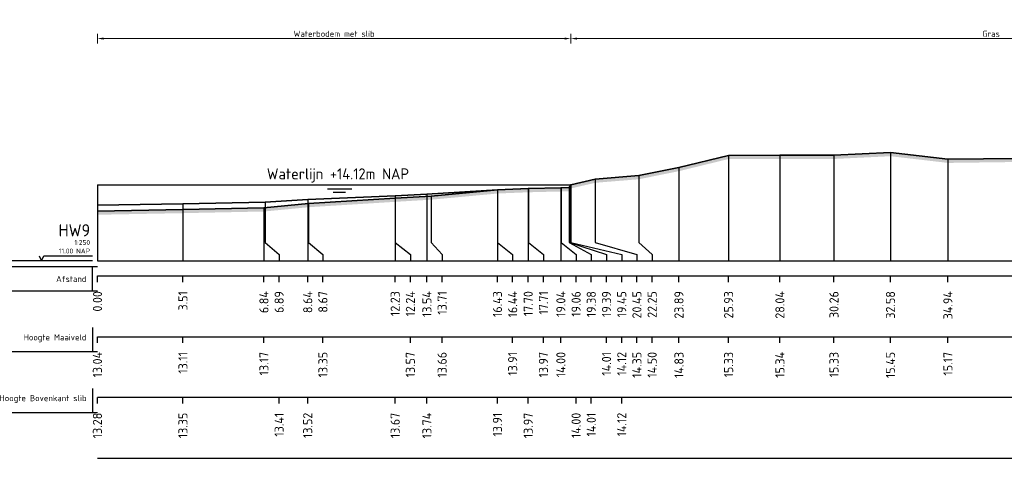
# Model space of a CAD drawing. Header units: metres. Extents: x 197883 to 206898, y 361907 to 364395.
# Tile 245 of 256: x 206655 to 206696, y 364210 to 364228. Entities that reach past the tile are written whole.
import ezdxf
from ezdxf.enums import TextEntityAlignment as Align

# ---------------------------------------------------------------- set-up
doc = ezdxf.new("R2010")
doc.units = ezdxf.units.M
doc.header["$PDMODE"] = 35
doc.header["$PDSIZE"] = 0.075
for name, color, linetype, lineweight in [('X-ME-AL-PROFIEL_BOVENKANT SLIB-GD', 42, 'Continuous', 35), ('X-ME-AL-PROFIEL_HUIDIG MAAIVELD-GD', 252, 'Continuous', 0), ('X-XX-AL-DETAIL1-M', 7, 'Continuous', 18), ('X-XX-AL-DWARSPROFIEL_PROFIELLIJN MAAIVELD-GD', 8, 'Continuous', 35), ('X-XX-AL-NAP-T18', 7, 'Continuous', 18)]:
    doc.layers.add(name, color=color, linetype=linetype, lineweight=lineweight)
doc.layers.add('X-ME-AL-PROFIEL_WATERLIJN-GD', color=150, linetype='Continuous')
doc.layers.add('X-ME-AL-PROFIELRASTER-S', color=7, linetype='Continuous')
doc.styles.add('NLCS-ISO', font='NLCS-ISO.ttf', dxfattribs={"height": 1.8})
doc.styles.add('NLCS-ISO-ANNOTATIVE-T18', font='NLCS-ISO.ttf', dxfattribs={"height": 1.8})
doc.styles.add('NLCS-ISO-M100-T25', font='NLCS-ISO.ttf', dxfattribs={"height": 0.25})
doc.dimstyles.new('NLCS-M100-T25-PIJL_L2_H1', dxfattribs={"dimscale": 0.1, "dimtxt": 2.5, "dimasz": 2.5, "dimexe": 2, "dimexo": 2, "dimgap": 0.7, "dimtad": 1, "dimzin": 0, "dimdsep": 46, "dimtxsty": 'NLCS-ISO-M100-T25', "dimcen": 0, "dimdle": 2, "dimclrd": 256, "dimclre": 256, "dimclrt": 256, "dimadec": 1, "dimazin": 0, "dimtfac": 1, "dimtdec": 3, "dimtofl": 0, "dimtmove": 0, "dimatfit": 3, "dimfxl": 2, "dimfxlon": 1, "dimtfillclr": 256, "dimtolj": 1, "dimtzin": 0, "dimlwd": -1, "dimlwe": -1, "dimarcsym": 0})

# ---------------------------------------------------------------- blocks, each defined once
blk = doc.blocks.new('SAL-PROFIELRASTER-D')
at = {"color": 0, "linetype": 'ByBlock', "lineweight": -2, "flags": 128}
for points in [[(-2, 0), (-72, 0)], [(-24, 2), (-23, 0), (-22, 2), (-2, 2)], [(-72, -12.5), (-72, -2.5)], [(0, -2.5), (-72, -2.5)], [(-2, -12.5), (-2, -2.5)], [(0, -12.5), (-72, -12.5)]]:
    blk.add_lwpolyline(points, dxfattribs=at)
at = {"color": 0, "linetype": 'ByBlock', "lineweight": -2, "style": 'NLCS-ISO-ANNOTATIVE-T18'}
blk.add_text('NAP', height=2, dxfattribs=at).set_placement((-3, 3), align=Align.RIGHT)
blk.add_text('Afstand', height=2.5, dxfattribs=at).set_placement((-4.5, -7.5), align=Align.MIDDLE_RIGHT)
for tag, height, p in [('PROFIELNR', 5, (-3, 10)), ('SCHAAL', 2, (-3, 6.5)), ('NAP', 2, (-9.94, 3))]:
    blk.add_attdef(tag, text='', height=height, dxfattribs=at).set_placement(p, align=Align.RIGHT)
blk = doc.blocks.new('SAL-PROFIELRASTER_BALK_EIND1-D')
at = {"color": 0, "linetype": 'ByBlock', "lineweight": -2}
blk.add_line((1, -12.5), (1, -2.5), dxfattribs=at)
at = {"color": 0, "linetype": 'ByBlock', "lineweight": -2, "flags": 128}
for points in [[(0, 0), (1, 0)], [(0, -2.5), (1, -2.5)], [(0, -12.5), (1, -12.5)]]:
    blk.add_lwpolyline(points, dxfattribs=at)
blk = doc.blocks.new('SAL-PROFIELRASTER_BALK-D')
at = {"color": 0, "linetype": 'ByBlock', "lineweight": -2}
for p, q in [((-72, -12.5), (-72, -2.5)), ((-2, -2.5), (-2, -12.5)), ((0, -12.5), (-72, -12.5))]:
    blk.add_line(p, q, dxfattribs=at)
at = {"color": 0, "linetype": 'ByBlock', "lineweight": -2, "style": 'NLCS-ISO-ANNOTATIVE-T18'}
for tag, height, p in [('TITEL1', 2.5, (-4.5, -6.5)), ('TITEL2', 1.5, (-4.5, -9.5))]:
    blk.add_attdef(tag, text='', height=height, dxfattribs=at).set_placement(p, align=Align.MIDDLE_RIGHT)
blk = doc.blocks.new('SAL-PROFIELRASTER_BALK_EIND2-D')
at = {"color": 0, "linetype": 'ByBlock', "lineweight": -2}
for p, q in [((1, -2.5), (1, -12.5)), ((1, -12.5), (0, -12.5))]:
    blk.add_line(p, q, dxfattribs=at)
blk = doc.blocks.new('SAL-PROFIELRASTER_BALK_DATA-D')
at = {"color": 0, "linetype": 'ByBlock', "lineweight": -2}
blk.add_lwpolyline([(0, -3.5), (0, -2.5)], dxfattribs=at)
at = {"color": 0, "linetype": 'ByBlock', "lineweight": -2, "style": 'NLCS-ISO-ANNOTATIVE-T18'}
blk.add_attdef('GETAL', text='', height=1.5, rotation=90, dxfattribs=at).set_placement((0.75, -5), align=Align.RIGHT)
blk = doc.blocks.new('SAL-PROFIELRASTER_AANHAAL-D')
at = {"color": 9, "linetype": 'ByBlock', "lineweight": -2, "flags": 128}
blk.add_lwpolyline([(0, 1), (0, 0)], dxfattribs=at)
blk = doc.blocks.new('SAL-PROFIELRASTER_AANHAAL_STAGGER-D')
at = {"color": 9, "linetype": 'ByBlock', "lineweight": -2, "flags": 128}
for points in [[(0, 0), (0, -0.25)], [(0, -0.25), (1, -0.75)], [(1, -0.75), (1, -1)]]:
    blk.add_lwpolyline(points, dxfattribs=at)
blk = doc.blocks.new('*D111')
at = {"layer": 'Defpoints', "color": 0, "transparency": 16777216}
for p in [(206658.358, 364227.142), (206677.807, 364221.129), (206658.358, 364218.007)]:
    blk.add_point(p, dxfattribs=at)
at = {"layer": 'X-XX-AL-DETAIL1-M', "color": 253, "transparency": 16777216}
for p, q in [((206658.358, 364226.942), (206658.358, 364227.342)), ((206677.807, 364226.942), (206677.807, 364227.342)), ((206677.557, 364227.142), (206658.608, 364227.142))]:
    blk.add_line(p, q, dxfattribs=at)
for points in [[(206658.608, 364227.183), (206658.608, 364227.1), (206658.358, 364227.142)], [(206677.557, 364227.183), (206677.557, 364227.1), (206677.807, 364227.142)]]:
    blk.add_solid(points, dxfattribs=at)
at = {"layer": 'X-XX-AL-DETAIL1-M', "color": 253, "transparency": 16777216, "insert": (206668.082, 364227.337), "char_height": 0.25, "attachment_point": 5, "style": 'NLCS-ISO-M100-T25'}
blk.add_mtext('\\A1;Waterbodem met slib', dxfattribs=at)
blk = doc.blocks.new('*D112')
at = {"layer": 'Defpoints', "color": 0, "transparency": 16777216}
for p in [(206677.807, 364227.142), (206677.807, 364221.129), (206712.339, 364218.007)]:
    blk.add_point(p, dxfattribs=at)
at = {"layer": 'X-XX-AL-DETAIL1-M', "color": 253, "transparency": 16777216}
for p, q in [((206677.807, 364226.942), (206677.807, 364227.342)), ((206712.339, 364226.942), (206712.339, 364227.342)), ((206712.089, 364227.142), (206678.057, 364227.142))]:
    blk.add_line(p, q, dxfattribs=at)
for points in [[(206678.057, 364227.183), (206678.057, 364227.1), (206677.807, 364227.142)], [(206712.089, 364227.183), (206712.089, 364227.1), (206712.339, 364227.142)]]:
    blk.add_solid(points, dxfattribs=at)
at = {"layer": 'X-XX-AL-DETAIL1-M', "color": 253, "transparency": 16777216, "insert": (206695.073, 364227.337), "char_height": 0.25, "attachment_point": 5, "style": 'NLCS-ISO-M100-T25'}
blk.add_mtext('\\A1;Gras', dxfattribs=at)

msp = doc.modelspace()

# ---------------------------------------------------------------- hatches: boundary and pattern name
at = {"layer": 'X-ME-AL-PROFIEL_HUIDIG MAAIVELD-GD'}
h = msp.add_hatch(dxfattribs=at)
h.set_pattern_fill('AGR-MAAIVELD', color=256, scale=0.05, pattern_type=2)
h.set_pattern_definition([(45, (860.75656, 163.2253), (-0.25000007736, 0.25000007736), []), (45, (860.72084, 163.261), (0, 0.50000015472), [0.3535535, -0.3535535]), (45, (860.68513, 163.29673), (0, 0.50000015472), [0.3535535, -0.3535535]), (45, (860.6489, 163.33295), (0, 0.50000015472), [0.3535535, -0.3535535]), (45, (860.6137, 163.36816), (0, 0.50000015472), [0.3535535, -0.3535535]), (45, (860.578, 163.40387), (0, 0.50000015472), [0.3535535, -0.3535535]), (45, (860.54227, 163.4396), (0, 0.50000015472), [0.3535535, -0.3535535]), (315, (860.75656, 163.2253), (0.25000007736, 0.25000007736), []), (315, (860.79227, 163.261), (0.50000015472, -1e-16), [0.3535535, -0.3535535]), (315, (860.828, 163.29673), (0.50000015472, -1e-16), [0.3535535, -0.3535535]), (315, (860.8642, 163.33295), (0.50000015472, -1e-16), [0.3535535, -0.3535535]), (315, (860.8994, 163.36816), (0.50000015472, -1e-16), [0.3535535, -0.3535535]), (315, (860.93513, 163.40387), (0.50000015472, -1e-16), [0.3535535, -0.3535535]), (315, (860.97084, 163.4396), (0.50000015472, -1e-16), [0.3535535, -0.3535535])])
h.paths.add_polyline_path([(206712.339, 364223.937), (206710.641, 364223.583), (206708.816, 364223.264), (206707.034, 364223.191), (206705.159, 364222.635), (206703.115, 364222.467), (206701.075, 364222.239), (206698.677, 364222.182), (206696.224, 364222.217), (206693.301, 364222.179), (206690.941, 364222.454), (206688.62, 364222.341), (206686.399, 364222.346), (206684.291, 364222.34), (206682.252, 364221.841), (206680.605, 364221.507), (206678.811, 364221.361), (206677.807, 364221.129), (206677.75, 364221.014), (206677.399, 364221.004), (206676.072, 364220.972), (206674.801, 364220.921), (206672.071, 364220.667), (206670.594, 364220.579), (206667.032, 364220.357), (206665.199, 364220.181), (206661.871, 364220.113), (206658.358, 364220.047), (206658.358, 364219.897), (206661.871, 364219.963), (206665.199, 364220.031), (206667.032, 364220.207), (206670.594, 364220.429), (206672.071, 364220.517), (206674.801, 364220.771), (206676.072, 364220.822), (206677.399, 364220.854), (206677.75, 364220.864), (206677.807, 364220.979), (206678.811, 364221.211), (206680.605, 364221.357), (206682.252, 364221.691), (206684.291, 364222.19), (206686.399, 364222.196), (206688.62, 364222.191), (206690.941, 364222.304), (206693.301, 364222.029), (206696.224, 364222.067), (206698.677, 364222.032), (206701.075, 364222.089), (206703.115, 364222.317), (206705.159, 364222.485), (206707.034, 364223.041), (206708.816, 364223.114), (206710.641, 364223.433), (206712.339, 364223.787)])

# ---------------------------------------------------------------- linework, layer by layer
at = {"layer": 'X-ME-AL-PROFIEL_BOVENKANT SLIB-GD'}
msp.add_lwpolyline([(206658.358, 364220.287), (206661.871, 364220.353), (206665.246, 364220.414), (206666.998, 364220.527), (206670.591, 364220.674), (206671.895, 364220.747), (206674.793, 364220.921), (206676.058, 364220.974), (206677.415, 364221.007), (206677.738, 364221.015), (206677.807, 364221.129)], dxfattribs=at)
at = {"layer": 'X-ME-AL-PROFIEL_WATERLIJN-GD'}
for points in [[(206658.358, 364221.13), (206677.807, 364221.129)], [(206667.808, 364220.967), (206668.808, 364220.967)], [(206668.05, 364220.822), (206668.55, 364220.822)]]:
    msp.add_lwpolyline(points, dxfattribs=at)
at = {"layer": 'X-XX-AL-DWARSPROFIEL_PROFIELLIJN MAAIVELD-GD'}
msp.add_lwpolyline([(206658.358, 364220.047), (206661.871, 364220.113), (206665.199, 364220.181), (206667.032, 364220.357), (206670.594, 364220.579), (206672.071, 364220.667), (206674.801, 364220.921), (206676.072, 364220.972), (206677.399, 364221.004), (206677.75, 364221.014), (206677.807, 364221.129), (206678.811, 364221.361), (206680.605, 364221.507), (206682.252, 364221.841), (206684.291, 364222.34), (206686.399, 364222.346), (206688.62, 364222.341), (206690.941, 364222.454), (206693.301, 364222.179), (206696.224, 364222.217)], dxfattribs=at)

# ---------------------------------------------------------------- block references
at = {"layer": 'X-ME-AL-PROFIELRASTER-S'}
for p, yscale in [((206690.941, 364218.007), 4.446999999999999), ((206684.291, 364218.007), 4.333), ((206686.399, 364218.007), 4.339), ((206688.62, 364218.007), 4.334), ((206693.301, 364218.007), 4.172000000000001), ((206682.252, 364218.007), 3.834), ((206678.811, 364219.007), 2.353999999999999), ((206680.605, 364219.007), 2.5), ((206658.358, 364218.007), 3.122999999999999), ((206671.895, 364218.007), 2.74), ((206674.793, 364218.007), 2.914), ((206674.801, 364219.007), 1.914), ((206676.058, 364218.007), 2.967000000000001), ((206676.072, 364219.007), 1.965), ((206677.399, 364218.007), 2.997), ((206677.415, 364219.007), 2), ((206677.738, 364219.007), 2.007999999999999), ((206677.75, 364219.007), 2.007), ((206677.807, 364219.007), 2.122), ((206677.807, 364219.007), 2.122), ((206677.807, 364219.007), 2.122), ((206677.807, 364219.007), 2.122), ((206665.246, 364219.007), 1.407), ((206666.998, 364218.007), 2.52), ((206667.032, 364219.007), 1.35), ((206670.591, 364218.007), 2.667), ((206670.594, 364219.007), 1.571999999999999), ((206672.071, 364219.007), 1.66), ((206665.199, 364218.007), 2.173999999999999)]:
    msp.add_blockref('SAL-PROFIELRASTER_AANHAAL-D', p, dxfattribs=dict(at, yscale=yscale))
for name, p, xscale, yscale, zscale in [('SAL-PROFIELRASTER_AANHAAL-D', (206661.871, 364218.007), 1.11396011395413, 2.345999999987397, 1.11396011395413), ('SAL-PROFIELRASTER_BALK_EIND1-D', (206658.358, 364218.007), 54.60634763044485, 0.25, 54.60634763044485), ('SAL-PROFIELRASTER_BALK_EIND2-D', (206658.358, 364215.507), 54.60634763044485, 0.25, 54.60634763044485), ('SAL-PROFIELRASTER_BALK_EIND2-D', (206658.358, 364213.007), 54.60634763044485, 0.25, 54.60634763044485)]:
    msp.add_blockref(name, p, dxfattribs=dict(at, xscale=xscale, yscale=yscale, zscale=zscale))
for name, p, xscale, yscale, zscale, values in [('SAL-PROFIELRASTER-D', (206658.358, 364218.007), 0.1, 0.1, 0.1, {'PROFIELNR': 'HW9', 'SCHAAL': '1:250', 'NAP': '11.00'}), ('SAL-PROFIELRASTER_BALK_DATA-D', (206658.358, 364218.007), 0.25, 0.25, 0.25, {'GETAL': '0.00'}), ('SAL-PROFIELRASTER_BALK_DATA-D', (206661.871, 364218.007), 0.25, 0.25, 0.25, {'GETAL': '3.51'}), ('SAL-PROFIELRASTER_BALK_DATA-D', (206665.199, 364218.007), 0.25, 0.25, 0.25, {'GETAL': '6.84'}), ('SAL-PROFIELRASTER_BALK_DATA-D', (206665.824, 364218.007), 0.25, 0.25, 0.25, {'GETAL': '6.89'}), ('SAL-PROFIELRASTER_BALK_DATA-D', (206666.998, 364218.007), 0.25, 0.25, 0.25, {'GETAL': '8.64'}), ('SAL-PROFIELRASTER_BALK_DATA-D', (206667.623, 364218.007), 0.25, 0.25, 0.25, {'GETAL': '8.67'}), ('SAL-PROFIELRASTER_BALK_DATA-D', (206670.591, 364218.007), 0.25, 0.25, 0.25, {'GETAL': '12.23'}), ('SAL-PROFIELRASTER_BALK_DATA-D', (206671.216, 364218.007), 0.25, 0.25, 0.25, {'GETAL': '12.24'}), ('SAL-PROFIELRASTER_BALK_DATA-D', (206671.895, 364218.007), 0.25, 0.25, 0.25, {'GETAL': '13.54'}), ('SAL-PROFIELRASTER_BALK_DATA-D', (206672.52, 364218.007), 0.25, 0.25, 0.25, {'GETAL': '13.71'}), ('SAL-PROFIELRASTER_BALK_DATA-D', (206674.793, 364218.007), 0.25, 0.25, 0.25, {'GETAL': '16.43'}), ('SAL-PROFIELRASTER_BALK_DATA-D', (206675.418, 364218.007), 0.25, 0.25, 0.25, {'GETAL': '16.44'}), ('SAL-PROFIELRASTER_BALK_DATA-D', (206676.058, 364218.007), 0.25, 0.25, 0.25, {'GETAL': '17.70'}), ('SAL-PROFIELRASTER_BALK_DATA-D', (206676.683, 364218.007), 0.25, 0.25, 0.25, {'GETAL': '17.71'}), ('SAL-PROFIELRASTER_BALK_DATA-D', (206677.399, 364218.007), 0.25, 0.25, 0.25, {'GETAL': '19.04'}), ('SAL-PROFIELRASTER_BALK_DATA-D', (206678.024, 364218.007), 0.25, 0.25, 0.25, {'GETAL': '19.06'}), ('SAL-PROFIELRASTER_BALK_DATA-D', (206678.649, 364218.007), 0.25, 0.25, 0.25, {'GETAL': '19.38'}), ('SAL-PROFIELRASTER_BALK_DATA-D', (206679.274, 364218.007), 0.25, 0.25, 0.25, {'GETAL': '19.39'}), ('SAL-PROFIELRASTER_BALK_DATA-D', (206679.899, 364218.007), 0.25, 0.25, 0.25, {'GETAL': '19.45'}), ('SAL-PROFIELRASTER_BALK_DATA-D', (206679.899, 364218.007), 0.25, 0.25, 0.25, {'GETAL': '19.45'}), ('SAL-PROFIELRASTER_BALK_DATA-D', (206679.899, 364218.007), 0.25, 0.25, 0.25, {'GETAL': '19.45'}), ('SAL-PROFIELRASTER_BALK_DATA-D', (206679.899, 364218.007), 0.25, 0.25, 0.25, {'GETAL': '19.45'}), ('SAL-PROFIELRASTER_BALK_DATA-D', (206680.524, 364218.007), 0.25, 0.25, 0.25, {'GETAL': '20.45'}), ('SAL-PROFIELRASTER_BALK_DATA-D', (206681.149, 364218.007), 0.25, 0.25, 0.25, {'GETAL': '22.25'}), ('SAL-PROFIELRASTER_BALK_DATA-D', (206682.252, 364218.007), 0.25, 0.25, 0.25, {'GETAL': '23.89'}), ('SAL-PROFIELRASTER_BALK_DATA-D', (206684.291, 364218.007), 0.25, 0.25, 0.25, {'GETAL': '25.93'}), ('SAL-PROFIELRASTER_BALK_DATA-D', (206686.399, 364218.007), 0.25, 0.25, 0.25, {'GETAL': '28.04'}), ('SAL-PROFIELRASTER_BALK_DATA-D', (206688.62, 364218.007), 0.25, 0.25, 0.25, {'GETAL': '30.26'}), ('SAL-PROFIELRASTER_BALK_DATA-D', (206690.941, 364218.007), 0.25, 0.25, 0.25, {'GETAL': '32.58'}), ('SAL-PROFIELRASTER_BALK_DATA-D', (206693.301, 364218.007), 0.25, 0.25, 0.25, {'GETAL': '34.94'}), ('SAL-PROFIELRASTER_BALK-D', (206658.358, 364215.507), 0.1, 0.1, 0.1, {'TITEL1': 'Hoogte Maaiveld'}), ('SAL-PROFIELRASTER_BALK_DATA-D', (206658.358, 364215.507), 0.25, 0.25, 0.25, {'GETAL': '13.04'}), ('SAL-PROFIELRASTER_BALK_DATA-D', (206661.871, 364215.507), 0.25, 0.25, 0.25, {'GETAL': '13.11'}), ('SAL-PROFIELRASTER_BALK_DATA-D', (206665.199, 364215.507), 0.25, 0.25, 0.25, {'GETAL': '13.17'}), ('SAL-PROFIELRASTER_BALK_DATA-D', (206667.623, 364215.507), 0.25, 0.25, 0.25, {'GETAL': '13.35'}), ('SAL-PROFIELRASTER_BALK_DATA-D', (206671.216, 364215.507), 0.25, 0.25, 0.25, {'GETAL': '13.57'}), ('SAL-PROFIELRASTER_BALK_DATA-D', (206672.52, 364215.507), 0.25, 0.25, 0.25, {'GETAL': '13.66'}), ('SAL-PROFIELRASTER_BALK_DATA-D', (206675.418, 364215.507), 0.25, 0.25, 0.25, {'GETAL': '13.91'}), ('SAL-PROFIELRASTER_BALK_DATA-D', (206676.683, 364215.507), 0.25, 0.25, 0.25, {'GETAL': '13.97'}), ('SAL-PROFIELRASTER_BALK_DATA-D', (206677.399, 364215.507), 0.25, 0.25, 0.25, {'GETAL': '14.00'}), ('SAL-PROFIELRASTER_BALK_DATA-D', (206679.274, 364215.507), 0.25, 0.25, 0.25, {'GETAL': '14.01'}), ('SAL-PROFIELRASTER_BALK_DATA-D', (206679.899, 364215.507), 0.25, 0.25, 0.25, {'GETAL': '14.12'}), ('SAL-PROFIELRASTER_BALK_DATA-D', (206680.524, 364215.507), 0.25, 0.25, 0.25, {'GETAL': '14.35'}), ('SAL-PROFIELRASTER_BALK_DATA-D', (206681.149, 364215.507), 0.25, 0.25, 0.25, {'GETAL': '14.50'}), ('SAL-PROFIELRASTER_BALK_DATA-D', (206682.252, 364215.507), 0.25, 0.25, 0.25, {'GETAL': '14.83'}), ('SAL-PROFIELRASTER_BALK_DATA-D', (206684.291, 364215.507), 0.25, 0.25, 0.25, {'GETAL': '15.33'}), ('SAL-PROFIELRASTER_BALK_DATA-D', (206686.399, 364215.507), 0.25, 0.25, 0.25, {'GETAL': '15.34'}), ('SAL-PROFIELRASTER_BALK_DATA-D', (206688.62, 364215.507), 0.25, 0.25, 0.25, {'GETAL': '15.33'}), ('SAL-PROFIELRASTER_BALK_DATA-D', (206690.941, 364215.507), 0.25, 0.25, 0.25, {'GETAL': '15.45'}), ('SAL-PROFIELRASTER_BALK_DATA-D', (206693.301, 364215.507), 0.25, 0.25, 0.25, {'GETAL': '15.17'}), ('SAL-PROFIELRASTER_BALK-D', (206658.358, 364213.007), 0.1, 0.1, 0.1, {'TITEL1': 'Hoogte Bovenkant slib'}), ('SAL-PROFIELRASTER_BALK_DATA-D', (206658.358, 364213.007), 0.25, 0.25, 0.25, {'GETAL': '13.28'}), ('SAL-PROFIELRASTER_BALK_DATA-D', (206661.871, 364213.007), 0.25, 0.25, 0.25, {'GETAL': '13.35'}), ('SAL-PROFIELRASTER_BALK_DATA-D', (206665.824, 364213.007), 0.25, 0.25, 0.25, {'GETAL': '13.41'}), ('SAL-PROFIELRASTER_BALK_DATA-D', (206666.998, 364213.007), 0.25, 0.25, 0.25, {'GETAL': '13.52'}), ('SAL-PROFIELRASTER_BALK_DATA-D', (206670.591, 364213.007), 0.25, 0.25, 0.25, {'GETAL': '13.67'}), ('SAL-PROFIELRASTER_BALK_DATA-D', (206671.895, 364213.007), 0.25, 0.25, 0.25, {'GETAL': '13.74'}), ('SAL-PROFIELRASTER_BALK_DATA-D', (206674.793, 364213.007), 0.25, 0.25, 0.25, {'GETAL': '13.91'}), ('SAL-PROFIELRASTER_BALK_DATA-D', (206676.058, 364213.007), 0.25, 0.25, 0.25, {'GETAL': '13.97'}), ('SAL-PROFIELRASTER_BALK_DATA-D', (206678.024, 364213.007), 0.25, 0.25, 0.25, {'GETAL': '14.00'}), ('SAL-PROFIELRASTER_BALK_DATA-D', (206678.649, 364213.007), 0.25, 0.25, 0.25, {'GETAL': '14.01'}), ('SAL-PROFIELRASTER_BALK_DATA-D', (206679.899, 364213.007), 0.25, 0.25, 0.25, {'GETAL': '14.12'})]:
    msp.add_blockref(name, p, dxfattribs=dict(at, xscale=xscale, yscale=yscale, zscale=zscale)).add_auto_attribs(values)
for p, xscale, zscale in [((206665.246, 364219.007), 0.5783575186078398, 0.5783575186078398), ((206667.032, 364219.007), 0.5909762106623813, 0.5909762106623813), ((206670.594, 364219.007), 0.6223565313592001, 0.6223565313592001), ((206672.071, 364219.007), 0.4490246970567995, 0.4490246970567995), ((206674.801, 364219.007), 0.6174613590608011, 0.6174613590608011), ((206676.072, 364219.007), 0.6112389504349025, 0.6112389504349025), ((206677.415, 364219.007), 0.6091682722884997, 0.6091682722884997), ((206677.738, 364219.007), 0.9112466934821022, 0.9112466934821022), ((206677.75, 364219.007), 1.524276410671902, 1.524276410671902), ((206677.807, 364219.007), 2.0928112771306, 2.0928112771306), ((206677.807, 364219.007), 2.0928112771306, 2.0928112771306), ((206677.807, 364219.007), 2.0928112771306, 2.0928112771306), ((206677.807, 364219.007), 2.0928112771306, 2.0928112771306), ((206678.811, 364219.007), 1.713453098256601, 1.713453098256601), ((206680.605, 364219.007), 0.5444131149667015, 0.5444131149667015)]:
    msp.add_blockref('SAL-PROFIELRASTER_AANHAAL_STAGGER-D', p, dxfattribs=dict(at, xscale=xscale, zscale=zscale))

# ---------------------------------------------------------------- texts
at = {"layer": 'X-XX-AL-NAP-T18', "color": 10, "insert": (206665.319, 364221.219), "char_height": 0.45, "width": 15.43377, "attachment_point": 7, "style": 'NLCS-ISO'}
msp.add_mtext('Waterlijn +14.12m NAP', dxfattribs=at)

# ---------------------------------------------------------------- dimensions: what is measured, and where the dimension line sits
at = {"layer": 'X-XX-AL-DETAIL1-M', "color": 253}
for base, p1, p2, text, picture, middle in [((206658.358, 364227.142), (206677.807, 364221.129), (206658.358, 364218.007), 'Waterbodem met slib', '*D111', (206668.082, 364227.142)), ((206677.807, 364227.142), (206712.339, 364218.007), (206677.807, 364221.129), 'Gras', '*D112', (206695.073, 364227.142))]:
    dim = msp.add_linear_dim(base=base, p1=p1, p2=p2, text=text, dimstyle='NLCS-M100-T25-PIJL_L2_H1', override={"dimclrd": 253, "dimclre": 253, "dimclrt": 253}, dxfattribs=at)
    dim.commit()
    dim.dimension.update_dxf_attribs({"geometry": picture, "text_midpoint": middle, "dimtype": 160})

doc.saveas('drawing.dxf')
